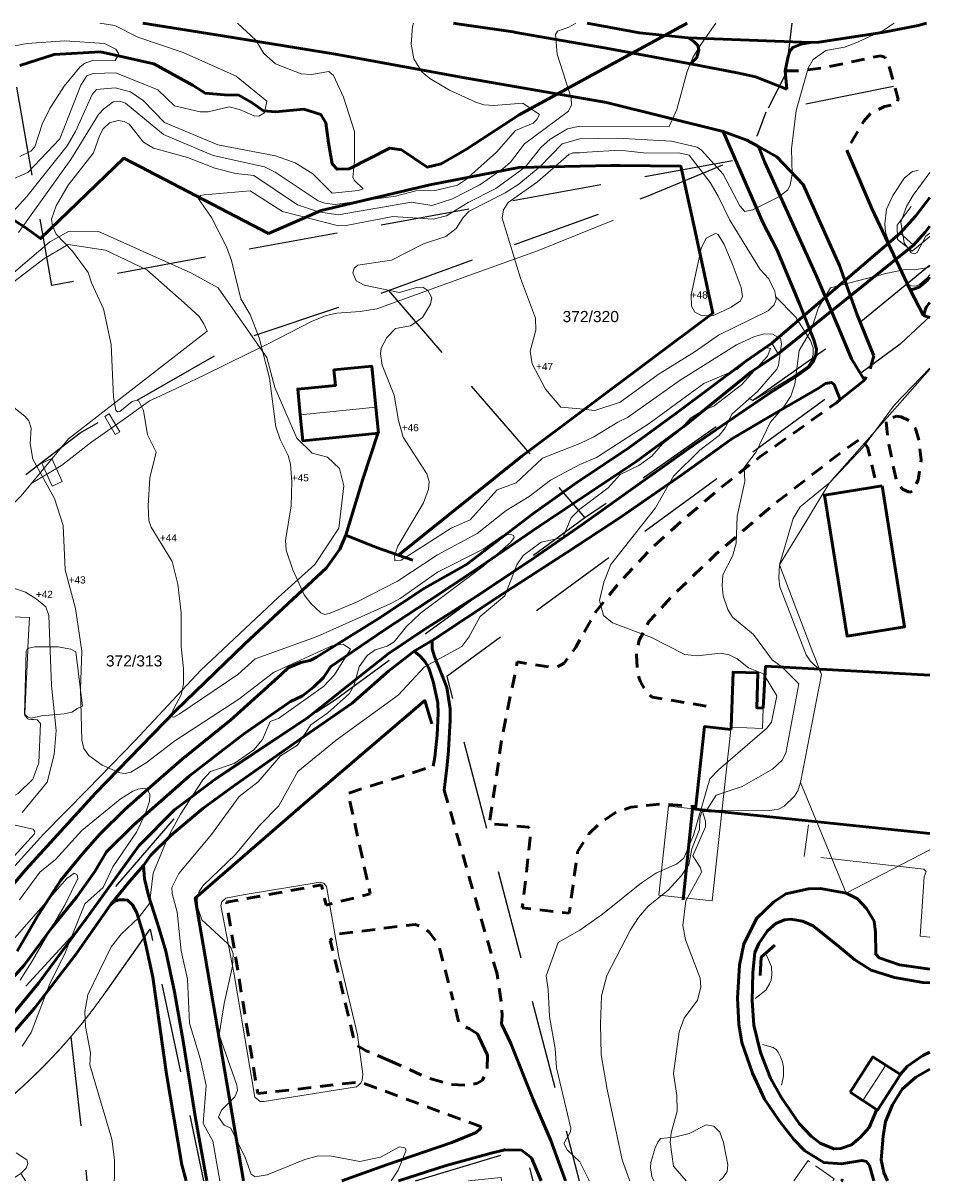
# Model space of a CAD drawing. Header units: millimetres. Extents: x -74122 to 142230, y -47317 to 101767.
# Tile 3 of 3: x 35106 to 136598, y -37552 to 91942. Entities that reach past the tile are written whole.
import ezdxf

# ---------------------------------------------------------------- set-up
doc = ezdxf.new("R2010")
doc.units = ezdxf.units.MM
for name, pattern in [('IMPORT-RUIN _2_', [3800, 3000, -800]), ('IMPORT-STREK MED BDS151 _4_', [4000, 0, -4000]), ('IMPORT-STREK MED BDS208 _4_', [3500, 3500, 0]), ('IMPORT-STVEGKANT _3_', [2500, 1500, -1000]), ('IMPORT-TEIGGR _3_', [15000, 10000, -5000])]:
    doc.linetypes.add(name, pattern=pattern)
for name, color, linetype, lineweight, true_color in [('- tall koterl', 30, 'Continuous', 5, 0xff7f00), ('2119_70 Tennfjord barnehage SOSI UTM_lokal nullpunkt_dwg', 7, 'Continuous', 5, 0x767676), ('IfcAnnotation', 6, 'Continuous', 25, 0xff00ff), ('K--DI---AnnetVegarealAvgrensning-STVEGKANT', 2, 'IMPORT-STVEGKANT _3_', 18, 0xffff00), ('K--DI---ElvBekk', 4, 'Continuous', 18, 0x00ffff), ('K--DI---ElvBekk-VANN', 4, 'Continuous', 18, 0x00ffff), ('K--DI---Elvekant', 4, 'Continuous', 18, 0x00ffff), ('K--DI---Gjerde', 6, 'Continuous', 18, 0xff00ff), ('K--DI---Grunnmur-RUIN', 7, 'IMPORT-RUIN _2_', 18, 0x999999), ('K--DI---Hekk-HEKK', 7, 'IMPORT-STREK MED BDS151 _4_', 18, 0x52a5a5), ('K--DI---Høydekurve-KURVE', 9, 'Continuous', 18, 0x808080), ('K--DI---Høydekurve-TKURVE', 7, 'Continuous', 18, 0xc0c0c0), ('K--DI---KanalGrøft', 7, 'Continuous', 18, 0x7f9fff), ('K--DI---MurLoddrett-STMUR', 5, 'IMPORT-STREK MED BDS208 _4_', 18, 0x0000ff), ('K--DI---Mønelinje-HUSDIV', 3, 'Continuous', 18, 0x00ff00), ('K--DI---Takkant-HUS_TAK', 3, 'Continuous', 18, 0x00ff00), ('K--DI---Taksprang-HUSDIV', 3, 'Continuous', 18, 0x00ff00), ('K--DI---TaksprangBunn', 3, 'Continuous', 18, 0x00ff00), ('K--DI---Teiggrense-TEIGGR', 20, 'IMPORT-TEIGGR _3_', 18, 0xff3f00), ('K--DI---VannFiktivGrense', 4, 'Continuous', 18, 0x00ffff), ('K--DI---Vegdekkekant-VKANT', 2, 'Continuous', 18, 0xffff00), ('K--DI---VegFiktivGrense', 2, 'Continuous', 18, 0xffff00), ('K--DI---Veglenke', 30, 'Continuous', 18, 0xff7f00), ('K--DI---Vegrekkverk-FENDERVERK', 6, 'Continuous', 18, 0xff00ff), ('K--DI---Veranda-HUSDIV', 7, 'Continuous', 18, 0x999999)]:
    doc.layers.add(name, color=color, linetype=linetype, lineweight=lineweight, true_color=true_color)
for name, color, linetype, lineweight in [('IfcSlab', 7, 'Continuous', 5), ('K--DI---Flateavgrensning', 7, 'Continuous', 18), ('Toposolid', 7, 'Continuous', 5)]:
    doc.layers.add(name, color=color, linetype=linetype, lineweight=lineweight)
doc.styles.add('Arial', font='arial.ttf', dxfattribs={"height": 800})
doc.styles.add('Arial_1', font='arial.ttf', dxfattribs={"height": 1250})

# ---------------------------------------------------------------- blocks, each defined once
blk = doc.blocks.new('ARK_2119_70_0_rvt-1-situasjonsplan eksist_')
at = {"layer": 'IfcSlab'}
for p, q in [((-4996, 39314), (-5322, 32558)), ((-3113, 39223), (-4996, 39314)), ((5572, 38804), (-3113, 39223)), ((11280, 38529), (9276, 38625)), ((12041, 37691), (11280, 38529)), ((11931, 35417), (12041, 37691)), ((-5487, 29129), (-5940, 19737)), ((-5940, 19737), (-4775, 14281)), ((-4775, 14281), (-4755, 9592)), ((37060, 13609), (36679, 14028)), ((36848, 9217), (37060, 13609)), ((-4755, 9592), (-4701, -3523)), ((36194, 7365), (36848, 9217)), ((34547, 5759), (36194, 7365)), ((31904, 4399), (34547, 5759)), ((-4701, -3523), (-3823, -6746)), ((-3823, -6746), (5482, -7207))]:
    blk.add_line(p, q, dxfattribs=at)
at = {"layer": 'Toposolid'}
for p, q in [((-67878, 91942), (-64059, 89408)), ((-62656, 90281), (-59988, 91942)), ((-64059, 89408), (-62656, 90281)), ((136598, 53247), (129026, 44676)), ((9931, 52186), (9919, 51946)), ((11252, 51882), (9919, 51946)), ((9931, 52186), (11603, 52105)), ((11704, 50433), (11252, 51882)), ((11603, 52105), (12111, 50474)), ((11956, 49446), (11704, 50433)), ((11949, 48994), (11956, 49446)), ((12111, 50474), (12361, 49667)), ((12393, 49460), (12178, 47514)), ((12361, 49667), (12393, 49460)), ((11788, 47533), (11949, 48994)), ((9648, 45640), (10287, 46628)), ((10287, 46628), (10903, 47188)), ((10903, 47188), (11521, 47392)), ((11521, 47392), (11788, 47533)), ((12178, 47514), (11788, 47533)), ((12178, 47514), (12514, 47498)), ((12512, 47466), (12447, 46115)), ((12514, 47498), (12512, 47466)), ((10061, 45201), (9648, 45640)), ((12410, 45354), (12350, 44098)), ((12447, 46115), (12410, 45354)), ((-7694, 42910), (-4421, 44357)), ((-4463, 43497), (-4422, 44351)), ((-4422, 44351), (-4421, 44357)), ((9540, 44098), (9529, 43866)), ((9540, 44098), (9644, 44198)), ((9644, 44198), (10036, 44800)), ((10036, 44800), (10061, 45201)), ((12350, 44098), (12307, 43209)), ((129026, 44676), (125361, 40528)), ((-6649, 39916), (-7694, 42910)), ((-4628, 40065), (-4463, 43497)), ((9478, 42808), (9449, 42196)), ((9529, 43866), (9478, 42808)), ((12289, 42838), (12250, 42035)), ((12307, 43209), (12289, 42838)), ((9443, 42082), (9389, 40967)), ((9449, 42196), (9443, 42082)), ((12241, 41837), (12170, 40371)), ((12250, 42035), (12241, 41837)), ((9377, 40715), (9347, 40096)), ((9380, 40766), (9377, 40715)), ((9389, 40967), (9380, 40766)), ((12170, 40371), (12079, 38490)), ((125361, 40528), (122484, 35790)), ((-6522, 38175), (-6486, 38919)), ((-6486, 38919), (-6475, 39153)), ((-6475, 39153), (-6470, 39253)), ((-6470, 39253), (-6465, 39347)), ((-6465, 39347), (-6457, 39348)), ((-6457, 39348), (-5924, 39110)), ((-5924, 39110), (-5769, 39182)), ((-5769, 39182), (-5411, 39329)), ((-5411, 39329), (-5043, 38727)), ((-4650, 39618), (-4628, 40065)), ((9315, 39429), (9198, 37000)), ((9329, 39725), (9315, 39429)), ((9347, 40096), (9329, 39725)), ((-6273, 37012), (-6522, 38175)), ((-5043, 38727), (-5025, 38700)), ((12079, 38490), (11931, 35417)), ((-5690, 34281), (-6273, 37012)), ((-4778, 36969), (-4771, 37111)), ((-4675, 36964), (-4778, 36969)), ((11931, 35417), (11836, 33453)), ((122484, 35790), (119781, 31339)), ((-5679, 34231), (-5690, 34281)), ((-5515, 33465), (-5679, 34231)), ((-5351, 32696), (-5515, 33465)), ((-5358, 31796), (-5322, 32558)), ((-5322, 32558), (-5351, 32696)), ((11836, 33453), (11821, 33143)), ((11821, 33143), (13004, 32381)), ((13004, 32381), (16422, 30181)), ((-5400, 30942), (-5370, 31559)), ((-5370, 31559), (-5358, 31796)), ((119781, 31339), (120597, 29196)), ((-5476, 29358), (-5400, 30942)), ((16422, 30181), (20404, 29990)), ((20404, 29990), (22776, 29876)), ((22776, 29876), (23626, 28940)), ((-5487, 29129), (-5476, 29358)), ((23626, 28940), (24961, 27470)), ((120597, 29196), (123508, 21552)), ((24961, 27470), (25037, 27386)), ((25037, 27386), (25069, 27351)), ((25069, 27351), (26381, 25906)), ((26381, 25906), (26954, 25878)), ((26954, 25878), (28146, 25821)), ((28146, 25821), (33802, 25550)), ((33802, 25550), (33803, 25550)), ((33803, 25550), (35801, 25454)), ((35801, 25454), (35643, 22153)), ((35643, 22153), (35632, 21921)), ((35625, 21769), (35474, 18617)), ((35632, 21921), (35625, 21769)), ((123508, 21552), (123786, 20824)), ((123786, 20824), (124286, 19512)), ((124286, 19512), (124451, 19078)), ((-5760, 17264), (-5733, 18765)), ((35452, 18153), (35444, 17983)), ((35474, 18617), (35452, 18153)), ((124451, 19078), (122121, 6998)), ((-5839, 16546), (-5760, 17264)), ((35444, 17983), (35284, 14645)), ((-5831, 16532), (-5839, 16546)), ((-5794, 16496), (-5831, 16532)), ((-4774, 14127), (-5794, 16496)), ((35281, 14578), (35279, 14529)), ((35279, 14529), (35303, 14502)), ((35283, 14626), (35281, 14578)), ((35284, 14634), (35283, 14626)), ((35284, 14645), (35284, 14634)), ((35303, 14502), (35642, 14129)), ((35642, 14129), (35691, 14076)), ((35691, 14076), (36034, 14059)), ((36034, 14059), (36279, 14047)), ((36279, 14047), (36679, 14028)), ((36679, 14028), (37060, 13609)), ((37060, 13609), (36848, 9217)), ((36848, 9217), (36194, 7365)), ((36194, 7365), (34547, 5759)), ((122121, 6998), (122558, 5940)), ((9342, 5472), (8713, 4901)), ((10276, 5428), (9342, 5472)), ((12908, 5302), (10276, 5428)), ((17804, 5069), (12908, 5302)), ((34547, 5759), (31904, 4399)), ((122558, 5940), (127230, -5362)), ((8713, 4901), (8622, 2998)), ((18541, 5034), (17804, 5069)), ((19341, 4996), (18541, 5034)), ((19731, 4978), (19341, 4996)), ((23247, 4810), (19731, 4978)), ((23320, 4807), (23247, 4810)), ((23430, 4802), (23320, 4807)), ((24795, 4737), (23430, 4802)), ((25636, 4697), (24795, 4737)), ((31904, 4399), (25636, 4697)), ((8622, 2998), (8575, 2031)), ((8555, 1612), (8387, -1902)), ((8575, 2031), (8555, 1612)), ((127230, -5362), (136598, -534)), ((8365, -2356), (8198, -5830)), ((8387, -1902), (8365, -2356)), ((-64349, -10232), (-68027, -3161)), ((8174, -6327), (8125, -7338)), ((8198, -5830), (8174, -6327)), ((6635, -7264), (5482, -7207)), ((6829, -7274), (6635, -7264)), ((7321, -7298), (6829, -7274)), ((8125, -7338), (7321, -7298)), ((-63299, -14052), (-64349, -10232)), ((-62319, -16232), (-63299, -14052)), ((-61389, -17792), (-62319, -16232)), ((-61229, -33584), (-61389, -17792)), ((-61549, -35972), (-61229, -33584)), ((-61534, -37552), (-61549, -35972)), ((34861, -36722), (33590, -37552)), ((35370, -37552), (34861, -36722))]:
    blk.add_line(p, q, dxfattribs=at)
for points, knots in [([(-7011, 41915), (-6993, 41838), (-6957, 41685), (-6905, 41455), (-6853, 41224), (-6809, 41023), (-6772, 40850), (-6742, 40706), (-6718, 40586), (-6699, 40490), (-6685, 40418), (-6672, 40346), (-6654, 40250), (-6632, 40130), (-6609, 39986), (-6595, 39889), (-6588, 39841)], [0, 0, 0, 0, 0.1111111, 0.2222222, 0.3333333, 0.4444444, 0.5138889, 0.5833333, 0.6527778, 0.6875, 0.7222222, 0.7569444, 0.7916667, 0.8611111, 0.9305556, 1, 1, 1, 1]), ([(-5562, 39865), (-5586, 39953), (-5636, 40129), (-5720, 40390), (-5817, 40646), (-5929, 40896), (-6061, 41136), (-6192, 41324), (-6311, 41464), (-6408, 41562), (-6513, 41653), (-6646, 41748), (-6779, 41823), (-6910, 41879), (-6977, 41903), (-7011, 41915)], [0, 0, 0, 0, 0.1052632, 0.2105263, 0.3157895, 0.4210526, 0.5263158, 0.6315789, 0.6842105, 0.7368421, 0.7894737, 0.8421053, 0.9210526, 0.9605263, 1, 1, 1, 1]), ([(-4650, 39618), (-4759, 39571), (-4903, 39511), (-5084, 39444), (-5225, 39395), (-5331, 39360), (-5402, 39338)], [0, 0, 0, 0, 0.4444444, 0.5833333, 0.7222222, 1, 1, 1, 1])]:
    blk.add_open_spline(points, degree=3, knots=knots, dxfattribs=at)
for points in [[(-6588, 39841), (-6598, 39854), (-6618, 39879), (-6638, 39904), (-6649, 39916)], [(-5402, 39338), (-5425, 39427), (-5474, 39604), (-5531, 39778), (-5562, 39865)]]:
    blk.add_open_spline(points, degree=3, dxfattribs=at)
blk = doc.blocks.new('2119_70 Tennfjord barnehage SOSI UTM_lokal nullpunkt_dwg-1701593-situasjonsplan eksist_')
at = {"layer": 'K--DI---AnnetVegarealAvgrensning-STVEGKANT', "color": 7, "lineweight": 50}
for p, q in [((231805, 144079), (232522, 143900)), ((180776, 88485), (187681, 68195)), ((191357, 48669), (192497, 47853))]:
    blk.add_line(p, q, dxfattribs=at)
at = {"layer": 'K--DI---AnnetVegarealAvgrensning-STVEGKANT', "color": 7, "lineweight": 50, "flags": 128}
for points in [[(215023, 170691), (216512, 170763), (219045, 171166), (225600, 172884), (226067, 172746), (226557, 171929), (227792, 168114), (227689, 167558), (226324, 167222), (224811, 166408), (224075, 165482), (223297, 163972), (222324, 162143)], [(226458, 139326), (226095, 137727), (225541, 136549)], [(222949, 134241), (222584, 133923), (218852, 130980), (214258, 127414), (210195, 123864), (206765, 120665), (202864, 116863), (199196, 112581), (196726, 109188), (194708, 105156), (193517, 103297), (192757, 102859), (192200, 102782), (188255, 103193), (186954, 94690), (186002, 84953), (190434, 84816), (190615, 84575), (190652, 83616), (190141, 75732), (195413, 75396), (196022, 82293), (197183, 84371), (198355, 85599), (199938, 86827), (201743, 87585), (205013, 88093), (208991, 88025)], [(209619, 99278), (203518, 99985), (202977, 100399), (202147, 101621), (201726, 102671), (201534, 104584), (201753, 106267), (202750, 108427), (205277, 111463), (209840, 116278), (216082, 122186), (223237, 128278), (225320, 129930), (225655, 129836), (226233, 129063), (226726, 127555), (227504, 124719)], [(186756, 51060), (172910, 55418), (161566, 53569), (157049, 74776), (167563, 77225), (168181, 75003), (173065, 76490), (170045, 87607), (179418, 91103)], [(176162, 57937), (173441, 58947), (172434, 59480), (171995, 60269), (168851, 71060), (169125, 71414), (169666, 71820), (178253, 73326), (179342, 72958), (179896, 72484), (180947, 71243), (182871, 65189)], [(188437, 62695), (188473, 63617), (188334, 64842), (187681, 68195)], [(185806, 61416), (184880, 61932), (184142, 62297), (183727, 62587), (183584, 62851), (182871, 65189)], [(187029, 59093), (187090, 57624), (186933, 56935), (186575, 56257), (186081, 55933), (185104, 55626), (182941, 55641), (180377, 56289), (176162, 57937)]]:
    blk.add_lwpolyline(points, dxfattribs=at)
blk.add_lwpolyline([(229311, 132696), (229854, 132642), (230734, 132264), (231525, 131431), (231921, 130279), (232323, 127955), (232103, 125672), (231515, 124372), (231139, 124274), (230394, 124579), (229771, 125239), (229354, 126631), (228501, 129994), (228183, 132211)], close=True, dxfattribs=at)
at = {"layer": 'K--DI---ElvBekk', "color": 150, "lineweight": 50, "true_color": 0x0080ff}
blk.add_line((203788, 175479), (185515, 164342), dxfattribs=at)
at = {"layer": 'K--DI---ElvBekk-VANN', "color": 150, "lineweight": 50, "true_color": 0x0080ff, "flags": 128}
blk.add_lwpolyline([(185515, 164342), (179799, 160192), (177070, 158438), (175510, 157992), (172539, 159801), (171222, 159918), (166800, 157362), (165453, 157267), (164874, 157859), (164362, 160168), (163925, 162379), (163330, 163291), (161414, 163790), (158252, 163337), (156898, 163382), (155585, 164239), (154067, 164997), (152476, 164980), (150279, 165074), (148900, 165849), (144408, 168055), (138381, 169096), (133191, 168565), (129435, 167142)], dxfattribs=at)
at = {"layer": 'K--DI---Elvekant', "color": 150, "lineweight": 50, "true_color": 0x0080ff}
for p, q in [((214973, 140194), (228734, 153172)), ((230317, 151887), (215740, 139029))]:
    blk.add_line(p, q, dxfattribs=at)
at = {"layer": 'K--DI---Elvekant', "color": 150, "lineweight": 50, "true_color": 0x0080ff, "flags": 128}
for points in [[(231875, 157301), (230389, 155174), (228734, 153172)], [(232030, 154102), (231535, 153427), (230317, 151887)], [(214973, 140194), (212165, 138016), (204780, 131913), (199576, 127727), (193939, 123580), (189205, 119818), (182047, 113796), (177490, 110933), (172567, 107342), (165796, 102640), (165104, 102246), (164056, 101965), (162658, 101287), (161905, 100500), (156506, 95153), (151303, 90517), (147905, 87280), (145183, 84575), (142498, 81703), (140676, 79412), (138391, 76348), (136063, 72322), (133909, 68193)], [(215740, 139029), (212783, 136834), (205615, 130381), (200410, 126205), (194784, 122049), (189943, 118432), (182950, 113139), (178124, 109612), (173212, 106011), (167434, 101678), (166684, 100420), (165597, 99286), (164406, 98248), (163108, 97544), (158039, 93666), (152232, 88710), (149171, 85739), (146242, 82945), (143362, 79782), (142160, 77501), (140278, 74587), (137713, 71100), (134754, 66662), (133515, 65150)]]:
    blk.add_lwpolyline(points, dxfattribs=at)
at = {"layer": 'K--DI---Flateavgrensning', "color": 8, "lineweight": 5, "true_color": 0x808080, "flags": 128}
for points in [[(110672, 120284), (110772, 120889), (115021, 124138), (118082, 126678), (120192, 128592), (121108, 129948), (122217, 134136), (124813, 138656), (133134, 145666), (135794, 147406), (139989, 146978), (144720, 144993), (149406, 141255), (150815, 140061), (151373, 139287), (151812, 138487), (136882, 125683), (131894, 119075), (125973, 112732), (123456, 111990), (118445, 112940), (114965, 114514), (113275, 115914)], [(142567, 126758), (142081, 126445), (140816, 128396), (141301, 128710)], [(134015, 122852), (135119, 123415), (136412, 120905), (135308, 120331)], [(139891, 95903), (139323, 95636), (138703, 95195), (137884, 94946), (135358, 94593), (134212, 94288), (133786, 94407), (133441, 94701), (133292, 101732), (133391, 101967), (133535, 102094), (134217, 102277), (136814, 102403), (138265, 102202), (138857, 101961)], [(211928, 87536), (211318, 77555), (205333, 77917), (205933, 87897)], [(161256, 53153), (158267, 66755), (156417, 74375), (156507, 74800), (156926, 75240), (158846, 75704), (167399, 77518), (167812, 77448), (168141, 77063), (169897, 69319), (172387, 60659), (173187, 56322), (173159, 55650), (173017, 55273), (172566, 54871), (162318, 52714), (161858, 52712)]]:
    blk.add_lwpolyline(points, close=True, dxfattribs=at)
for points in [[(129882, 82776), (135019, 81912), (135223, 81622), (135195, 81390), (129452, 74455)], [(206827, 50707), (208387, 50942), (210004, 51451), (211867, 52482), (212733, 52373), (213434, 51747), (213890, 50607), (214519, 48135), (214455, 47401), (214010, 46668), (213613, 46310)], [(206299, 45957), (206052, 46415), (205864, 47417), (205885, 48008), (206276, 49659), (206546, 50293), (206827, 50707)]]:
    blk.add_lwpolyline(points, dxfattribs=at)
at = {"layer": 'K--DI---Gjerde', "color": 36, "lineweight": 50, "true_color": 0x804000}
blk.add_line((197056, 159212), (196046, 159173), dxfattribs=at)
at = {"layer": 'K--DI---Gjerde', "color": 36, "lineweight": 50, "true_color": 0x804000, "flags": 128}
for points in [[(130959, 149035), (127366, 151094), (124354, 152310), (119690, 153106), (117359, 153695), (115407, 155343), (112799, 159191), (110474, 162143), (108291, 163399), (107136, 163894)], [(174404, 114498), (187646, 126200), (208249, 143223), (205714, 152602), (203862, 159450), (197056, 159212)], [(196046, 159173), (185751, 158426), (175914, 156039), (163877, 152585), (162635, 151965)], [(162635, 151965), (158138, 149725), (141531, 157344), (132675, 147926), (130959, 149035)], [(168384, 116441), (170010, 122776), (171411, 127980)], [(93042, 70256), (96353, 52895), (98351, 43010), (106938, 49301), (115860, 56109), (122187, 61721), (126655, 67282), (134465, 77410), (141818, 86255), (150313, 95896), (157683, 103750), (166403, 112671), (167791, 114820), (168384, 116441), (171886, 115238), (174404, 114498), (176040, 114017)], [(160457, 43745), (156721, 60614), (153521, 75066), (165071, 86126), (178136, 98380), (179040, 95820)], [(208066, 77518), (208614, 87746), (208976, 87713)], [(217084, 69473), (217125, 71527), (218578, 72949)]]:
    blk.add_lwpolyline(points, dxfattribs=at)
at = {"layer": 'K--DI---Grunnmur-RUIN', "color": 8, "lineweight": 5, "true_color": 0x808080, "flags": 128}
blk.add_lwpolyline([(221977, 46713), (223445, 49056), (226470, 47160), (226322, 46923)], dxfattribs=at)
at = {"layer": 'K--DI---Hekk-HEKK', "color": 8, "linetype": 'Continuous', "lineweight": 5, "true_color": 0x808080}
blk.add_line((221357, 82995), (221676, 86564), dxfattribs=at)
at = {"layer": 'K--DI---Hekk-HEKK', "color": 8, "linetype": 'Continuous', "lineweight": 5, "true_color": 0x808080, "flags": 128}
for points in [[(223249, 82996), (234819, 82243), (235092, 81975), (234890, 81395), (234791, 74743), (235863, 74664)], [(216679, 66871), (217793, 67855), (218197, 68606), (218347, 69023), (218398, 69637), (218306, 70503), (217714, 71766)], [(220073, 57323), (220234, 58342), (220196, 59341), (220069, 59906), (219854, 60416), (219578, 60933), (219291, 61280), (218930, 61503), (217746, 61776)]]:
    blk.add_lwpolyline(points, dxfattribs=at)
at = {"layer": 'K--DI---Høydekurve-KURVE', "lineweight": 5, "flags": 128}
for points in [[(226945, 176597), (225754, 175704), (222705, 174156), (221518, 173648), (219440, 173157), (218079, 172110), (217557, 171094), (216447, 166295), (216134, 161995), (216340, 159181), (216190, 157923), (215926, 157379), (214974, 156563), (212158, 154965), (211247, 154761), (210657, 155363), (208639, 158810), (206102, 161371), (205597, 161677), (202667, 162226), (196589, 162253), (192418, 161962), (190467, 161317), (188141, 158672), (185839, 156588), (184367, 155556), (180451, 153305), (179786, 152572), (179087, 151287), (177961, 150351), (175513, 149412), (172036, 147393), (168277, 146671), (167905, 146292), (167769, 145785), (168202, 144905), (169085, 144447), (173099, 143840), (174979, 144501), (175657, 144564), (176235, 144201), (176733, 143424), (176637, 142709), (175811, 141167), (174497, 140173), (172824, 139782), (171933, 138748), (171331, 137527), (171293, 136864), (171544, 135605), (173032, 132353), (173679, 129531), (174299, 127689), (177114, 123710), (177424, 122884), (177376, 122000), (176890, 120465), (174257, 115482), (173968, 114407), (174007, 113818), (174712, 113943), (180123, 117778), (182225, 118830), (185071, 122302), (187171, 123184), (189953, 126111), (194059, 127941), (195582, 128746), (198189, 130543), (199253, 131105), (204926, 135544), (211057, 139814), (213030, 140831), (214105, 141183), (215026, 141177), (215948, 140741), (216066, 140156), (215851, 137773), (215693, 137315), (213645, 134723), (210892, 132027), (210284, 130526), (209618, 129583), (207530, 127840), (204733, 124802), (202857, 121157), (198188, 114585), (197494, 112569), (197104, 110488), (197655, 108832), (198673, 108061), (203135, 106664), (206944, 104926), (208369, 104854), (210942, 105269), (211919, 105136), (212809, 104738), (214126, 103800), (215856, 103213), (217445, 100797), (217007, 97832), (216499, 97157), (211320, 92232), (210421, 91157), (208877, 84785), (207912, 82156), (207125, 81457), (204964, 80392), (203330, 79191), (199124, 75464), (196683, 73565), (194352, 72071), (193164, 68279), (193488, 66753), (193753, 63752), (194564, 60217), (194839, 58048), (196762, 51393), (196721, 51000), (196045, 49646), (196469, 48946), (197932, 47675), (199027, 45735), (199074, 45608)], [(191370, 174880), (190577, 174387), (189350, 173888), (189139, 173487), (189443, 171319), (191247, 166511), (191295, 165732), (191000, 164997), (186271, 161125), (184783, 158980), (183989, 158211), (181498, 156309), (178517, 154583), (176256, 153723), (173950, 153992), (165808, 152198), (163614, 152422), (161210, 153067), (156158, 156107), (154148, 156261), (151773, 156727), (148658, 157788), (144803, 158623), (143642, 159258), (141977, 161180), (141393, 161462), (140699, 161529), (139752, 161223), (139084, 160540), (138693, 159720), (138126, 157780), (135484, 154029), (134246, 151676), (133798, 150163), (133935, 149399), (134399, 148510), (136318, 146700), (138172, 144377), (138587, 143256), (140095, 140425), (141117, 136460), (141691, 130581), (142021, 129145), (142189, 128983), (142458, 129016), (143802, 130202), (144304, 130376), (144529, 130277), (145099, 129263), (145668, 126588), (146751, 124698), (146191, 121767), (146131, 118651), (146310, 117017), (146596, 116280), (149119, 112558), (149869, 110071), (150415, 106853), (150607, 103078), (150974, 100653), (151058, 98925), (150856, 97714), (150074, 96074), (149855, 95433), (149926, 95206), (150157, 95187), (150721, 95535), (157080, 100267), (158943, 102129), (165745, 104940), (173728, 109009), (174798, 109652), (178831, 112810), (183831, 115624), (185955, 117258), (186778, 117418), (187165, 117287), (187245, 117080), (186843, 116490), (184012, 113751), (177175, 108115), (175688, 106561), (174363, 104785), (173617, 104269), (172279, 103774), (171451, 103093), (170582, 101789), (170115, 99654), (169646, 98781), (167355, 96478), (165491, 95056), (164143, 92709), (162273, 91417), (159924, 88420), (157876, 86670), (155006, 82256), (151560, 77735), (150847, 76118), (150909, 75461), (151588, 73421), (152237, 69087), (153098, 65985), (153545, 61081), (154969, 57075), (155749, 54199), (155615, 49918), (156778, 48022), (157796, 43616)], [(145962, 43045), (145987, 43426), (145892, 45394), (145500, 47708), (142644, 55860), (142628, 57220), (141937, 60121), (141777, 61785), (142027, 63669), (144385, 69159), (145453, 70682), (147274, 72562), (148425, 74240), (148681, 77636), (150126, 81710), (151410, 84365), (153732, 88312), (154536, 89292), (157129, 90328), (159273, 91953), (160177, 93138), (160939, 95197), (161872, 95572), (166714, 99390), (167888, 100778), (169518, 103720), (168692, 104241), (167442, 104001), (161044, 100708), (157312, 97545), (150395, 92536), (147297, 89933), (145629, 88802), (145018, 88602), (144404, 88673), (142406, 89417), (140836, 90423), (140249, 91175), (139983, 92123), (139570, 97780), (139494, 102051), (138585, 106773), (137198, 111041), (136749, 115985), (135615, 118944), (132995, 123243), (132602, 124956), (132629, 126679), (132339, 127506), (131875, 127984), (129303, 129833)], [(130166, 148466), (135615, 156918), (138469, 162092), (139027, 162770), (140069, 163581), (140753, 163714), (141425, 163496), (145838, 160205), (151505, 158136), (157319, 157155), (158527, 156602), (163495, 153638), (164278, 153396), (165412, 153330), (172130, 154575), (174360, 155264), (176712, 155477), (178982, 156147), (179873, 156781), (183190, 160045), (185191, 162544), (187108, 163488), (187529, 163898), (187791, 164492), (185843, 165649), (182619, 165223), (181526, 165261), (180584, 165496), (177582, 166712), (175341, 167926), (174416, 168612), (173428, 170006), (173048, 171659), (173123, 173635), (173199, 174004)], [(134405, 64963), (135567, 67032), (139002, 73645), (140269, 76639), (140180, 77035), (139831, 77219), (139072, 76562), (132831, 68742)], [(128729, 154173), (130900, 155239), (134286, 159157), (136343, 165283), (136982, 166345), (137678, 166649), (140193, 166830), (144969, 165159), (146932, 163481), (149841, 162941), (150720, 162993), (153061, 163647), (154223, 163423), (155896, 162773), (156397, 162767), (157018, 163177), (157225, 164499), (153665, 167110), (147603, 169491), (142446, 170954), (139807, 172128), (138144, 172312)], [(135517, 43372), (136079, 43979), (136233, 44507), (136084, 44911), (134886, 45664)], [(134950, 57611), (135906, 59179), (137695, 64641), (139262, 68251), (141216, 73832), (143164, 75778), (144153, 78108), (146593, 82110), (147484, 84196), (147883, 85667), (147866, 86437), (147614, 86895), (147254, 87078), (146540, 86953), (145973, 86666), (144577, 85717), (140490, 82026), (137681, 78627), (136010, 77145), (133893, 73919)], [(133701, 83711), (136324, 87231), (136964, 90356), (137075, 93054), (136312, 98064), (135635, 105870), (135260, 106803), (134127, 107659), (132893, 108331), (130436, 109053)], [(128309, 149397), (130920, 152557), (135152, 158428), (135994, 160060), (137652, 164285), (138134, 164889), (140193, 165168), (141932, 164812), (143387, 163901), (145904, 161550), (151986, 159360), (158489, 158422), (160724, 157749), (162750, 156636), (165042, 154574), (167965, 154995), (168484, 155240), (167442, 156091), (167245, 156432), (167364, 158320), (167197, 161576), (165783, 165372), (164539, 167705), (163988, 168129), (162096, 167707), (160913, 167730), (157983, 168700), (156628, 169806), (155677, 171262), (153538, 173055)], [(231740, 160101), (229987, 157497), (229329, 156184), (228745, 154384), (229256, 152096), (230098, 151035), (230443, 150942), (230756, 151097), (231647, 152972), (232067, 153335)], [(203641, 45828), (203594, 45906), (202676, 48124), (200608, 55923), (199763, 59737), (199505, 63229), (199484, 66361), (199953, 68657), (202365, 73869), (203198, 75291), (204204, 76631), (206366, 78517), (207756, 80206), (208535, 81485), (208789, 83269), (209545, 85458), (209504, 86718), (209678, 87477), (210293, 87807), (211218, 89373), (214078, 90483), (217380, 92604), (218411, 93635), (218773, 94443), (219837, 102264), (217880, 104022), (216741, 104808), (214507, 107523), (212076, 109348), (211495, 110191), (210902, 111684), (210738, 112818), (210769, 114040), (211728, 116159), (212066, 117647), (212030, 120679), (212714, 124566), (212578, 126142), (213822, 127954), (215222, 131305), (216676, 133127), (217397, 134364), (217782, 135724), (218099, 139523), (219329, 141845), (220015, 144421), (221238, 146673), (227353, 148590), (229509, 149134), (230500, 149142), (231660, 149378), (232250, 149546)], [(209929, 46132), (208433, 47701), (207915, 50349), (207984, 51413), (208535, 53883), (208432, 55610), (207954, 58040), (208359, 62735), (208833, 64309), (210215, 66388), (210524, 67855), (210387, 68840), (208542, 73046), (208164, 74659), (208370, 77432), (209984, 80714), (209841, 81198), (208918, 82465), (210179, 85799), (210149, 86419), (209758, 87471), (211119, 87477), (211587, 87739), (217304, 87955), (218256, 88141), (218869, 88511), (219953, 89695), (220313, 90313), (220569, 91246), (222314, 103425), (222143, 103857), (220982, 104882), (220520, 105531), (217216, 113010), (217029, 113982), (217058, 115445), (218307, 120692), (219032, 122048), (222189, 124893), (225790, 129102), (229050, 133955), (232795, 138248)]]:
    blk.add_lwpolyline(points, dxfattribs=at)
for points in [[(193298, 160523), (192494, 160394), (191704, 160365), (191284, 160155), (187914, 156959), (184760, 154464), (184280, 153620), (184165, 152693), (186526, 146089), (188429, 141706), (188544, 140380), (187999, 137971), (188317, 136575), (189921, 133819), (191736, 131904), (193872, 131827), (195570, 131699), (198361, 132774), (202468, 136066), (206353, 138746), (208978, 140785), (214390, 143770), (215038, 144462), (215238, 145082), (215055, 145974), (214308, 147340), (213288, 148362), (209617, 153681), (208208, 156316), (207236, 157801), (204752, 160725), (203569, 160958), (199956, 160724), (196922, 160938)], [(205713, 145163), (205825, 143887), (206216, 143235), (207055, 142865), (208322, 142956), (210245, 143980), (211260, 144730), (211455, 145250), (211258, 146231), (210120, 148860), (209148, 150945), (208424, 152052), (208089, 152146), (207066, 151556), (206582, 150381)]]:
    blk.add_lwpolyline(points, close=True, dxfattribs=at)
at = {"layer": 'K--DI---Høydekurve-TKURVE', "color": 8, "lineweight": 5, "true_color": 0x808080, "flags": 128}
for points in [[(176957, 44541), (177661, 45756), (178472, 48037), (178290, 48289), (177695, 48380), (175622, 47139), (173329, 46528), (169942, 47015), (168536, 46887), (167196, 46442), (163042, 44550), (161735, 44256), (161252, 44523), (160481, 46378), (158755, 49579), (157981, 49862), (157319, 50711), (157599, 51535), (159026, 53086), (159281, 53819), (159173, 54395), (156944, 59924), (157324, 63466), (158062, 67676), (158045, 69057), (157795, 69686), (157360, 70186), (154386, 72685), (153873, 73982), (153738, 74926), (153935, 75817), (154321, 76526), (157781, 80147), (160330, 83544), (162383, 85816), (164314, 89773), (168430, 93486), (175131, 98825), (177904, 102143), (181969, 104622), (182707, 105718), (183845, 108066), (186521, 110508), (187681, 114058), (188342, 115101), (190266, 116715), (192658, 117361), (193492, 119574), (194414, 120600), (197464, 123150), (198742, 124673), (200770, 125802), (202188, 126912), (203321, 128338), (204946, 129728), (206347, 131398), (207550, 132206), (208879, 132871), (211842, 135367), (214584, 138713), (214862, 139587), (214499, 139640), (213627, 139258), (211210, 137049), (207601, 135293), (201703, 130543), (195993, 126453), (194172, 125604), (190992, 123669), (188692, 121735), (186189, 120073), (183059, 117319), (178757, 114749), (174416, 111566), (169964, 109008), (167078, 107617), (166465, 107458), (166027, 107607), (164838, 108601), (164061, 109554), (162658, 112270), (161802, 114451), (161700, 115527), (162124, 119402), (162063, 122113), (161828, 124073), (161532, 125020), (160537, 126774), (159980, 128149), (159007, 133569), (157661, 138019), (156507, 140576), (155383, 142284), (154118, 146508), (153505, 148010), (151659, 151195), (150120, 153223), (150323, 153583), (150727, 153703), (155851, 154371), (159557, 152267), (165898, 150951), (166775, 151033), (171951, 152284), (176459, 152221), (177919, 152672), (180286, 154248), (183286, 155965), (186485, 158562), (188109, 160793), (189102, 161792), (191005, 163035), (192348, 163400), (202349, 163843), (203116, 165782), (204061, 170062), (204634, 171672), (205432, 173182), (207023, 175636)], [(129915, 156984), (131105, 157642), (131521, 158152), (132248, 160720), (133023, 162490), (134491, 165074), (136146, 167276), (136664, 167761), (137666, 168150), (140066, 168206), (140430, 168954), (140053, 169507), (138765, 170065), (134326, 170142), (130126, 169629), (126582, 168787)]]:
    blk.add_lwpolyline(points, dxfattribs=at)
at = {"layer": 'K--DI---KanalGrøft', "color": 8, "lineweight": 5, "true_color": 0x808080}
blk.add_line((158626, 137335), (156410, 136146), dxfattribs=at)
at = {"layer": 'K--DI---KanalGrøft', "color": 8, "lineweight": 5, "true_color": 0x808080, "flags": 128}
for points in [[(196612, 153064), (188286, 149238), (181662, 146475), (174988, 143700), (170630, 141898), (168787, 141499), (166188, 141203), (165023, 140867), (163417, 140119), (158626, 137335)], [(156410, 136146), (151778, 133580), (149318, 132290), (146917, 131003), (145735, 130395), (143229, 128392), (139504, 125499), (136235, 122698), (134887, 121792), (132936, 120527)]]:
    blk.add_lwpolyline(points, dxfattribs=at)
at = {"layer": 'K--DI---MurLoddrett-STMUR', "color": 8, "lineweight": 5, "true_color": 0x808080, "flags": 128}
for points in [[(232086, 152945), (230189, 151230), (228478, 152459), (228372, 154035), (229838, 156219)], [(208066, 77518), (208614, 87746), (208976, 87713)]]:
    blk.add_lwpolyline(points, dxfattribs=at)
at = {"layer": 'K--DI---Mønelinje-HUSDIV', "color": 8, "lineweight": 5, "true_color": 0x808080}
for p, q in [((162661, 129640), (171061, 130886)), ((229234, 56073), (231611, 60142))]:
    blk.add_line(p, q, dxfattribs=at)
at = {"layer": 'K--DI---Takkant-HUS_TAK', "color": 7, "lineweight": 50}
for p, q in [((212482, 96803), (212499, 97054)), ((235304, 86236), (211918, 87535))]:
    blk.add_line(p, q, dxfattribs=at)
at = {"layer": 'K--DI---Takkant-HUS_TAK', "color": 7, "lineweight": 50, "flags": 128}
for points in [[(171491, 127994), (163091, 126737), (162661, 129640), (162233, 132493), (166428, 133116), (166175, 134825), (170390, 135449), (171061, 130886)], [(228079, 124837), (231366, 109208), (224993, 107869), (221696, 123498)], [(227771, 56924), (230148, 60993), (231611, 60142), (233310, 59153), (230934, 55074), (229234, 56073)]]:
    blk.add_lwpolyline(points, close=True, dxfattribs=at)
for points in [[(215992, 99375), (216036, 104053), (234450, 103936)], [(212499, 97054), (212432, 103228), (215223, 103263), (215271, 99360), (215992, 99375)], [(211918, 87535), (208976, 87713), (209539, 96981), (212482, 96803)], [(227280, 46969), (227336, 47061), (227474, 46978)]]:
    blk.add_lwpolyline(points, dxfattribs=at)
at = {"layer": 'K--DI---Taksprang-HUSDIV', "color": 8, "lineweight": 5, "true_color": 0x808080}
blk.add_line((211918, 87535), (212482, 96803), dxfattribs=at)
at = {"layer": 'K--DI---Taksprang-HUSDIV', "color": 8, "lineweight": 5, "true_color": 0x808080, "flags": 128}
blk.add_lwpolyline([(212499, 97054), (216012, 97093), (215992, 99375)], dxfattribs=at)
at = {"layer": 'K--DI---TaksprangBunn', "color": 8, "lineweight": 5, "true_color": 0x808080}
blk.add_line((212482, 96803), (211918, 87535), dxfattribs=at)
at = {"layer": 'K--DI---TaksprangBunn', "color": 8, "lineweight": 5, "true_color": 0x808080, "flags": 128}
blk.add_lwpolyline([(215992, 99375), (216012, 97093), (212499, 97054)], dxfattribs=at)
at = {"layer": 'K--DI---Teiggrense-TEIGGR', "color": 11, "lineweight": 25, "true_color": 0xff8080}
blk.add_line((140345, 58892), (142933, 42899), dxfattribs=at)
at = {"layer": 'K--DI---Teiggrense-TEIGGR', "color": 11, "lineweight": 25, "true_color": 0xff8080, "flags": 128}
for points in [[(215501, 176045), (215088, 170394), (213127, 166005), (231234, 170590)], [(209626, 160349), (134166, 142752), (127597, 171803)], [(171850, 143990), (200385, 155979), (209626, 160349), (212264, 163360), (213127, 166005)], [(232240, 149747), (232177, 149654), (222101, 140628), (202787, 125509), (195040, 119659), (168122, 97997), (153054, 86817), (141396, 71958), (121637, 48238)], [(88945, 80060), (93676, 84503), (112924, 104304), (124774, 115187), (138147, 126435), (155969, 137817), (171850, 143990), (188891, 126130), (195040, 119659)], [(232516, 144032), (230001, 141429), (229353, 140757), (180454, 101175), (197975, 45555)], [(143981, 64044), (148653, 71367), (155967, 43528)], [(179658, 44671), (191665, 48914), (192803, 45306)]]:
    blk.add_lwpolyline(points, dxfattribs=at)
at = {"layer": 'K--DI---Teiggrense-TEIGGR', "color": 11, "lineweight": 25, "true_color": 0xff8080}
for centre, radius, start, end in [((88051, 99662), 66309, 322.05873, 327.50894), ((88863, 99147), 65352, 313.63223, 321.97783)]:
    blk.add_arc(centre, radius, start, end, dxfattribs=at)
at = {"layer": 'K--DI---VannFiktivGrense', "color": 8, "lineweight": 5, "true_color": 0x808080}
for p, q in [((228734, 153172), (230317, 151887)), ((214973, 140194), (215740, 139029))]:
    blk.add_line(p, q, dxfattribs=at)
at = {"layer": 'K--DI---Vegdekkekant-VKANT', "color": 7, "lineweight": 50}
for p, q in [((229643, 176453), (225636, 175468)), ((230558, 176771), (229643, 176453)), ((178104, 174156), (177675, 174220)), ((208408, 163584), (213334, 153630)), ((212425, 162086), (214538, 161037)), ((229805, 147577), (230187, 146905)), ((230187, 146905), (231805, 144079)), ((224371, 143791), (226458, 139326)), ((193704, 45349), (192497, 47853))]:
    blk.add_line(p, q, dxfattribs=at)
at = {"layer": 'K--DI---Vegdekkekant-VKANT', "color": 7, "lineweight": 50, "flags": 128}
for points in [[(203999, 173844), (198508, 174149), (192617, 174940)], [(225636, 175468), (218636, 174049), (217658, 173972)], [(178104, 174156), (184379, 173568), (184712, 173524)], [(204408, 170960), (194865, 172242), (189033, 172981), (184712, 173524)], [(203999, 173844), (204637, 173484), (205108, 173056), (205263, 172533), (205063, 171712), (204408, 170960)], [(217658, 173972), (216658, 173744), (215747, 173329), (215448, 172894), (215285, 172316), (215023, 170691)], [(142956, 172544), (151918, 171571), (164642, 170133), (179021, 168213), (195198, 166181), (208408, 163584)], [(204408, 170960), (209670, 170213), (210357, 170086), (211741, 169842), (215282, 168651)], [(208408, 163584), (211102, 162743), (212425, 162086)], [(212425, 162086), (213242, 160313), (215816, 155312), (219661, 147828), (222460, 142107), (223997, 138877), (225541, 136549)], [(222324, 162143), (225454, 155777), (229805, 147577)], [(214538, 161037), (217624, 158092), (222147, 149210), (224371, 143791)], [(169474, 99654), (173778, 103405), (177635, 106265), (183684, 110571), (189572, 114910), (194718, 118853), (201296, 124036), (206292, 127981), (211565, 131990), (215082, 134612), (217910, 136601), (219308, 137710), (219661, 138267), (219983, 139064), (220010, 139756), (219681, 140771), (217888, 144719), (215102, 150592), (213334, 153630)], [(230187, 146905), (230643, 147007), (231152, 147251), (232073, 148077), (232305, 148395)], [(232442, 145563), (232070, 145033), (231805, 144079)], [(222949, 134241), (222199, 135887), (221877, 136122), (221225, 135950), (220528, 135466)], [(178611, 105130), (178902, 105325), (185640, 110295), (193220, 115677), (198963, 119898), (205655, 124997), (211025, 129281), (215460, 132188), (220528, 135466)], [(180776, 88485), (180980, 91308), (181022, 92922), (181047, 96337), (180997, 97587), (180501, 99975), (179848, 101476), (178967, 103345), (178676, 104202), (178611, 105130)], [(147561, 78433), (148315, 79621), (150483, 81988), (153867, 85114), (157347, 87895), (164043, 93104), (170009, 97707), (173940, 101501), (176497, 103697), (176681, 103826)], [(179418, 91103), (179529, 92119), (179671, 94579), (179693, 97023), (179596, 98200), (178952, 100541), (178391, 102016), (177947, 102695), (177356, 103328), (176681, 103826)], [(169474, 99654), (165094, 95818), (155368, 88661), (150718, 84812), (146926, 80605), (141770, 72717), (136439, 64731), (132338, 59257), (128419, 54983)], [(230925, 47145), (230345, 48818), (230003, 49262), (229457, 49366), (227209, 48867), (225224, 48921), (223034, 50107), (221753, 51347), (220036, 53317), (218250, 55683), (216761, 58525), (215397, 61903), (214969, 63925), (214698, 66835), (214740, 70531), (215086, 72901), (216367, 75816), (218177, 77745), (219530, 78742), (222051, 79414), (223367, 79518), (226278, 79147), (227579, 78549), (228619, 77528), (229537, 76151), (229765, 74951), (229905, 72464), (230323, 72104), (232608, 71433), (236034, 71107)], [(144098, 73851), (146031, 76547), (147561, 78433)], [(147561, 78433), (147743, 76960), (148282, 75124), (149641, 71435), (150520, 68984), (151687, 64506), (152924, 59009), (154716, 50505), (156355, 43547)], [(236109, 69568), (235310, 69582), (232128, 69959), (229461, 70661), (227586, 71752), (225727, 73154), (222759, 75323), (221555, 75776), (220227, 75922), (219511, 75827), (218572, 75352), (217663, 74487), (216762, 73042), (216391, 72003), (216249, 69773), (216351, 66614), (216673, 63877), (217559, 60876), (218796, 58062), (220108, 55983), (222236, 53162), (223663, 51800), (224709, 51079), (226258, 50513), (227047, 50571), (228204, 51058), (229193, 51936), (230120, 53072), (230814, 55068), (230841, 55129)], [(128097, 51704), (131890, 56512), (136134, 61923), (140442, 68078), (144098, 73851)], [(154013, 43434), (153450, 45198), (151243, 55243), (149203, 65997), (147990, 70584), (147067, 73113), (146524, 73988), (145970, 74482), (145589, 74503), (145039, 74477), (144597, 74305), (144098, 73851)], [(196450, 45482), (194580, 49926), (192402, 54396), (189592, 60548), (188437, 62695)], [(187029, 59093), (186025, 61016), (185806, 61416)], [(233269, 59171), (234054, 60130), (235725, 61402), (236483, 61807)], [(236574, 59915), (235062, 58947), (233588, 57545), (232593, 55755), (231895, 53839), (231714, 52198), (231602, 49530), (231981, 48116), (232428, 47218)], [(171419, 44274), (176353, 46313), (183524, 49162), (186178, 50381), (186645, 50874), (186756, 51060)], [(191357, 48669), (189487, 48619), (187967, 48175), (183010, 46534), (177760, 44580)]]:
    blk.add_lwpolyline(points, dxfattribs=at)
at = {"layer": 'K--DI---VegFiktivGrense', "color": 7, "lineweight": 50}
for p, q in [((203999, 173844), (217658, 173972)), ((215023, 170691), (215282, 168651)), ((225541, 136549), (222949, 134241)), ((176681, 103826), (178611, 105130))]:
    blk.add_line(p, q, dxfattribs=at)
at = {"layer": 'K--DI---Veglenke', "color": 8, "lineweight": 5, "true_color": 0x808080, "flags": 128}
blk.add_lwpolyline([(127739, 71149), (136205, 81409), (140879, 86630), (145921, 92310), (152910, 100586), (161179, 109095), (165086, 112988), (167587, 117183), (167899, 121924), (167316, 123848), (165915, 125062), (164186, 125419), (162397, 127014), (159677, 132560), (158626, 135873), (152787, 143380), (149640, 144900), (139048, 149045), (135743, 148865), (133741, 147617), (128855, 143056)], dxfattribs=at)
at = {"layer": 'K--DI---Vegrekkverk-FENDERVERK', "color": 8, "lineweight": 5, "true_color": 0x808080, "flags": 128}
for points in [[(232292, 148669), (231991, 148323), (231168, 147543), (230738, 147322), (230317, 147331), (229919, 147482), (229534, 148205), (227533, 152123), (227111, 153184), (226966, 154118), (227096, 155786), (227732, 157338), (228925, 159368), (229800, 160121), (230414, 160251)], [(212713, 133927), (213094, 133705), (213467, 133854), (217579, 136615), (219132, 137821), (219512, 138460), (219690, 139130), (219644, 139868), (219285, 140672), (217479, 143238), (215161, 145429)]]:
    blk.add_lwpolyline(points, dxfattribs=at)
at = {"layer": 'K--DI---Veranda-HUSDIV', "color": 8, "lineweight": 5, "true_color": 0x808080, "flags": 128}
blk.add_lwpolyline([(189291, 45136), (189237, 45493), (185610, 44958)], dxfattribs=at)
at = {"layer": '- tall koterl', "lineweight": 13, "char_height": 800, "width": 2262.49, "attachment_point": 1, "rotation": 2.76243, "line_spacing_factor": 0.941778, "style": 'Arial'}
for s, insert in [('+48', (205657, 145533)), ('+47', (188741, 136696)), ('+46', (174062, 129150)), ('+45', (162037, 122955)), ('+44', (147608, 115530)), ('+43', (137640, 110340)), ('+42', (134049, 108547))]:
    blk.add_mtext(s, dxfattribs=dict(at, insert=insert))

msp = doc.modelspace()

# ---------------------------------------------------------------- block references
at = {"lineweight": 5}
msp.add_blockref('ARK_2119_70_0_rvt-1-situasjonsplan eksist_', (0, 0), dxfattribs=at)
at = {"layer": '2119_70 Tennfjord barnehage SOSI UTM_lokal nullpunkt_dwg', "color": 8, "lineweight": 13, "true_color": 0x808080, "rotation": 357.2375692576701}
msp.add_blockref('2119_70 Tennfjord barnehage SOSI UTM_lokal nullpunkt_dwg-1701593-situasjonsplan eksist_', (-102589, -73512), dxfattribs=at)

# ---------------------------------------------------------------- texts
at = {"layer": 'IfcAnnotation', "color": 1, "lineweight": 9, "true_color": 0xff0000, "char_height": 1250, "width": 7575.95, "attachment_point": 1, "style": 'Arial_1'}
for s, insert in [('372/320', (95484, 59749)), ('372/313', (44371, 21232))]:
    msp.add_mtext(s, dxfattribs=dict(at, insert=insert))

doc.saveas('drawing.dxf')
